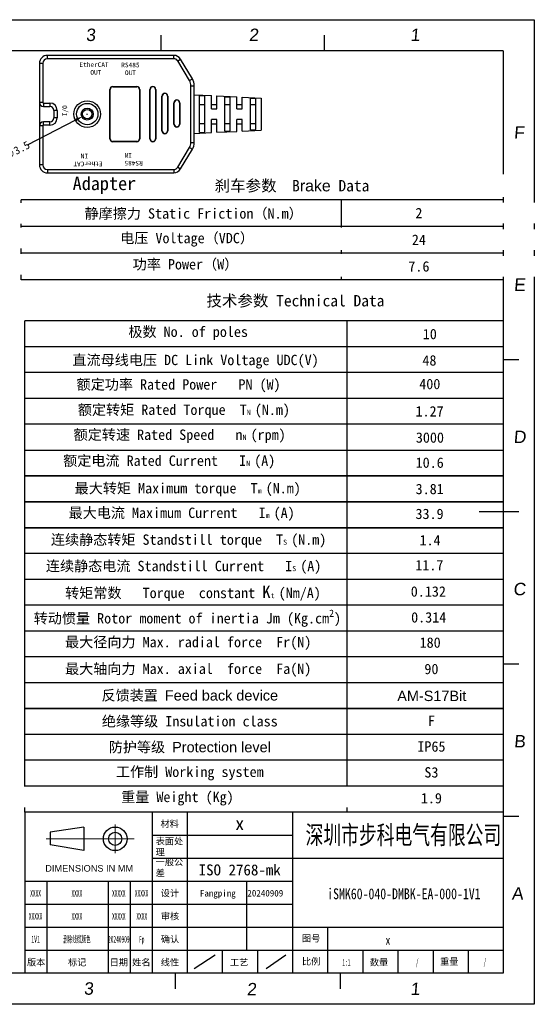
# Model space of a CAD drawing. Header units: millimetres. Extents: x 2752 to 3264, y 1607 to 1975.
# Tile 18 of 18: x 3071 to 3264, y 1607 to 1975. Entities that reach past the tile are written whole.
import ezdxf
from ezdxf.enums import TextEntityAlignment as Align

# ---------------------------------------------------------------- set-up
doc = ezdxf.new("R2010")
doc.units = ezdxf.units.MM
doc.linetypes.add('CENTER', pattern=[0.6, 0.375, -0.075, 0.075, -0.075])
for name, color, linetype in [('01_SOLID', 7, 'Continuous'), ('dimensoin', 7, 'Continuous'), ('RAHMEN025', 7, 'Continuous'), ('图框', 5, 'Continuous'), ('实线', 2, 'Continuous'), ('标注', 4, 'Continuous')]:
    doc.layers.add(name, color=color, linetype=linetype)
doc.layers.add('CENTER', color=1, linetype='CENTER', lineweight=5)
doc.styles.get("Standard").update_dxf_attribs({"font": 'arial.ttf'})
doc.styles.add('style1', font='SimSun.ttf', dxfattribs={"height": 5})
doc.dimstyles.get("Standard").update_dxf_attribs({"dimtxt": 3, "dimasz": 3, "dimexe": 0.18, "dimexo": 0.0625, "dimgap": 0.09, "dimtad": 0, "dimdec": 1, "dimzin": 0, "dimdsep": 46, "dimtxsty": 'Standard', "dimblk2": 'NONE', "dimcen": 0.09, "dimadec": 0, "dimazin": 0, "dimtfac": 1, "dimtdec": 1, "dimtofl": 0, "dimtmove": 0, "dimatfit": 3, "dimfxl": 1, "dimtolj": 1, "dimtzin": 0, "dimarcsym": 0})

# ---------------------------------------------------------------- blocks, each defined once
blk = doc.blocks.new('biaozhuntukuang-08')
for p, q in [((3369.68, -4.99), (3369.68, -41.7)), ((3377.68, -4.99), (3377.68, -41.7)), ((3369.68, -10.24), (3401.68, -10.24)), ((3369.68, -15.48), (3401.68, -15.48)), ((3340.68, -20.73), (3345.68, -20.73)), ((3345.68, -20.73), (3345.68, -41.7)), ((3345.68, -20.73), (3401.68, -20.73)), ((3359.68, -20.73), (3359.68, -41.7)), ((3364.68, -20.73), (3364.68, -41.7)), ((3391.21, -20.73), (3391.21, -36.46)), ((3340.68, -25.97), (3345.68, -25.97)), ((3345.68, -25.97), (3401.68, -25.97)), ((3340.68, -31.21), (3401.68, -31.21)), ((3409.68, -31.21), (3409.68, -41.7)), ((3385.68, -36.46), (3385.68, -41.7)), ((3393.68, -36.46), (3393.68, -41.7)), ((3417.68, -36.46), (3417.68, -41.7)), ((3425.68, -36.46), (3425.68, -41.7)), ((3433.68, -36.46), (3433.68, -41.7)), ((3441.68, -36.46), (3441.68, -41.7))]:
    blk.add_line(p, q)
at = {"layer": 'CENTER'}
for p, q in [((3361.29, -7.84), (3361.29, -14.36)), ((3365.63, -11.1), (3345.56, -11.1))]:
    blk.add_line(p, q, dxfattribs=at)
at = {"layer": '图框'}
for p, q in [((3449.68, 168.32), (3152.68, 168.32)), ((3449.68, 168.32), (3449.68, -41.7)), ((3340.68, -4.99), (3340.68, -41.7)), ((3340.68, -4.99), (3449.68, -4.99)), ((3401.68, -4.99), (3401.68, -41.7)), ((3401.68, -15.48), (3449.68, -15.48)), ((3401.68, -31.21), (3449.68, -31.21)), ((3340.68, -36.46), (3345.68, -36.46)), ((3345.68, -36.46), (3401.68, -36.46)), ((3401.68, -36.46), (3449.68, -36.46)), ((3449.68, -41.7), (3152.68, -41.7))]:
    blk.add_line(p, q, dxfattribs=at)
at = {"layer": '实线'}
for p, q in [((3354.14, -8.41), (3346.51, -9.6)), ((3354.14, -8.41), (3354.14, -13.79)), ((3346.51, -9.6), (3346.51, -12.47)), ((3354.14, -13.79), (3346.51, -12.47))]:
    blk.add_line(p, q, dxfattribs=at)
for radius in [2.69, 1.5]:
    blk.add_circle((3361.29, -11.1), radius, dxfattribs=at)
at = {"layer": '标注', "color": 1}
for p, q in [((3145.61, 175.39), (3456.75, 175.39)), ((3456.75, 175.39), (3456.75, -48.77)), ((3371.72, 171.86), (3371.72, 168.32)), ((3408.85, 171.86), (3408.85, 168.32)), ((3453.22, 132.61), (3449.68, 132.61)), ((3453.22, 97.96), (3449.68, 97.96)), ((3453.22, 63.31), (3444.2, 63.31)), ((3453.22, 28.66), (3449.68, 28.66)), ((3453.22, -5.99), (3449.68, -5.99)), ((3374.96, -41.7), (3374.96, -45.24)), ((3412.55, -41.7), (3412.55, -45.24)), ((3456.75, -48.77), (3145.61, -48.77))]:
    blk.add_line(p, q, dxfattribs=at)
at = {"layer": '标注'}
for p, q in [((3379.28, -40.65), (3384.08, -37.51)), ((3395.66, -40.65), (3400.17, -37.51))]:
    blk.add_line(p, q, dxfattribs=at)
at = {"layer": 'RAHMEN025', "style": 'style1'}
blk.add_text('材料', height=1.5, dxfattribs=at).set_placement((3371.59, -8.44))
at = {"layer": 'RAHMEN025', "char_height": 1.5, "attachment_point": 1, "style": 'style1'}
for s, insert, width in [('表面处理{\\fArial|b0|i0|c0|p34;}', (3370.49, -10.88), 6.2824), ('一般公差', (3370.49, -15.64), 6.2824), ('{\\fArial|b0|i0|c0|p32;DIMENSIONS IN MM}', (3345.36, -17.07), 20.7228)]:
    blk.add_mtext(s, dxfattribs=dict(at, insert=insert, width=width))
at = {"layer": 'RAHMEN025', "style": 'style1', "flags": 4}
for tag, p in [('设计', (3373.77, -23.48)), ('设计人', (3384.66, -23.48)), ('设计日期', (3395.48, -23.48)), ('审核', (3373.77, -28.72)), ('审核人', (3384.66, -28.72)), ('审核日期', (3395.48, -28.72)), ('确认', (3373.77, -33.96)), ('确认人', (3384.66, -33.96)), ('确认日期', (3395.48, -33.96)), ('图号', (3405.93, -33.78)), ('比例', (3405.93, -39.03)), ('重量', (3437.39, -39.06)), ('版本', (3343.3, -39.21)), ('标记', (3352.64, -39.21)), ('日期', (3362.11, -39.21)), ('姓名', (3367.25, -39.21)), ('线性', (3373.77, -39.21)), ('工艺', (3389.51, -39.21)), ('数量', (3421.38, -39.21))]:
    blk.add_attdef(tag, text='', height=1.5, dxfattribs=at).set_placement(p, align=Align.MIDDLE_CENTER)
at = {"layer": 'RAHMEN025', "color": 5, "style": 'style1', "width": 0.8, "flags": 4}
blk.add_attdef('PARTNUMBER', text='', height=2.12, dxfattribs=at).set_placement((3423.42, -34.16), align=Align.MIDDLE_CENTER)
at = {"layer": '图框', "style": 'style1', "width": 0.5, "flags": 4}
for tag, p in [('MATERIAL', (3389.65, -7.62)), ('SURFACE', (3389.65, -12.97)), ('GENERAL-TOLERANCE', (3389.65, -18.18)), ('VERSION3', (3343.16, -23.48)), ('MARK3', (3352.56, -23.48)), ('DATE3', (3362.12, -23.48)), ('NAME3', (3367.31, -23.48)), ('VERSION2', (3343.16, -28.72)), ('MARK2', (3352.56, -28.72)), ('DATE2', (3362.12, -28.72)), ('NAME2', (3367.35, -28.72)), ('VERSION1', (3343.16, -33.96)), ('MARK1', (3352.56, -33.96)), ('DATE1', (3362.12, -33.96)), ('NAME1', (3367.35, -33.96)), ('SCALE', (3413.95, -39.21)), ('QUANTITY', (3430.07, -39.21)), ('WEIGHT', (3445.5, -39.08))]:
    blk.add_attdef(tag, text='', height=1.5, dxfattribs=at).set_placement(p, align=Align.MIDDLE_CENTER)
at = {"layer": '图框', "style": 'style1'}
for tag, width, p in [('深圳步进科技有限公司', 0.6, (3426.93, -10.11)), ('PARTNAME', 0.8, (3427.04, -23.57))]:
    blk.add_attdef(tag, text='', height=4.24, dxfattribs=dict(at, width=width)).set_placement(p, align=Align.MIDDLE)
at = {"layer": '标注', "color": 1, "oblique": 5}
for s, p in [('3', (3354.6, 170.53)), ('2', (3391.73, 170.53)), ('1', (3428.5, 170.53)), ('F', (3452.06, 148.3)), ('E', (3452.06, 113.65)), ('D', (3451.99, 79)), ('C', (3451.93, 44.35)), ('B', (3452.09, 9.7)), ('A', (3451.58, -24.95)), ('3', (3354.13, -46.59)), ('2', (3391.25, -46.74)), ('1', (3428.5, -46.68))]:
    blk.add_text(s, height=2.83, dxfattribs=at).set_placement(p)
blk = doc.blocks.new('*D521')
at = {"color": 0, "lineweight": -2}
for p, q in [((34.02, 29.85), (34.2, 29.85)), ((34.11, 29.76), (34.11, 29.94)), ((11.73, 18.34), (29.88, 27.68))]:
    blk.add_line(p, q, dxfattribs=at)
at = {"color": 0}
blk.add_solid([(30.11, 27.23), (29.65, 28.12), (32.55, 29.05)], dxfattribs=at)
at = {"layer": 'Defpoints', "color": 0}
for p in [(35.66, 30.65), (32.55, 29.05)]:
    blk.add_point(p, dxfattribs=at)
at = {"color": 0, "insert": (7.76, 16.3), "char_height": 3, "attachment_point": 5, "rotation": 27.2145, "style": 'style1'}
blk.add_mtext('\\A1;∅3.5', dxfattribs=at)
blk = doc.blocks.new('_None')

msp = doc.modelspace()

# ---------------------------------------------------------------- linework, layer by layer
at = {"color": 7, "linetype": 'Continuous'}
for p, q in [((3081.46, 1960.64), (3081.46, 1961.89)), ((3128.76, 1961.89), (3081.46, 1961.89)), ((3128.76, 1960.64), (3128.76, 1961.89)), ((3078.46, 1958.89), (3078.46, 1920.89)), ((3079.71, 1958.89), (3078.46, 1958.89)), ((3079.71, 1958.89), (3079.71, 1944.29)), ((3128.76, 1960.64), (3081.46, 1960.64)), ((3130.26, 1959.79), (3131.33, 1960.44)), ((3134.67, 1952.44), (3130.26, 1959.79)), ((3135.74, 1953.08), (3131.33, 1960.44)), ((3105.96, 1950.24), (3105.96, 1950.14)), ((3105.96, 1950.24), (3114.96, 1950.24)), ((3105.96, 1950.14), (3114.96, 1950.14)), ((3114.96, 1950.24), (3114.96, 1950.14)), ((3134.67, 1952.44), (3135.74, 1953.08)), ((3135.21, 1929.28), (3135.21, 1950.51)), ((3135.21, 1950.51), (3136.46, 1950.51)), ((3136.46, 1929.28), (3136.46, 1950.51)), ((3104.86, 1930.64), (3104.86, 1949.14)), ((3104.86, 1949.14), (3104.96, 1949.14)), ((3104.96, 1930.64), (3104.96, 1949.14)), ((3115.96, 1949.14), (3115.96, 1930.64)), ((3116.06, 1949.14), (3115.96, 1949.14)), ((3116.06, 1949.14), (3116.06, 1930.64)), ((3119.86, 1930.64), (3119.86, 1949.14)), ((3119.86, 1949.14), (3119.96, 1949.14)), ((3119.96, 1930.64), (3119.96, 1949.14)), ((3121.96, 1949.14), (3121.96, 1930.64)), ((3122.06, 1949.14), (3121.96, 1949.14)), ((3122.06, 1949.14), (3122.06, 1930.64)), ((3124.36, 1933.64), (3124.36, 1946.64)), ((3124.36, 1946.64), (3124.46, 1946.64)), ((3124.46, 1933.64), (3124.46, 1946.64)), ((3126.46, 1946.64), (3126.46, 1933.64)), ((3126.56, 1946.64), (3126.46, 1946.64)), ((3126.56, 1946.64), (3126.56, 1933.64)), ((3136.46, 1947.14), (3142.96, 1946.82)), ((3138.46, 1933.03), (3138.46, 1946.76)), ((3140.46, 1946.65), (3138.46, 1946.76)), ((3140.46, 1933.13), (3140.46, 1946.65)), ((3142.96, 1941.89), (3142.96, 1946.82)), ((3144.96, 1941.89), (3144.96, 1946.72)), ((3144.96, 1946.72), (3152.46, 1946.34)), ((3152.46, 1941.89), (3152.46, 1946.34)), ((3079.71, 1944.29), (3078.46, 1944.29)), ((3079.96, 1944.04), (3079.96, 1942.79)), ((3079.96, 1944.04), (3082.36, 1944.04)), ((3079.96, 1942.79), (3082.36, 1942.79)), ((3082.36, 1944.04), (3082.36, 1942.79)), ((3128.86, 1936.14), (3128.86, 1944.14)), ((3128.86, 1944.14), (3128.96, 1944.14)), ((3128.96, 1936.14), (3128.96, 1944.14)), ((3130.96, 1944.14), (3130.96, 1936.14)), ((3131.06, 1944.14), (3130.96, 1944.14)), ((3131.06, 1944.14), (3131.06, 1936.14)), ((3138.46, 1943.44), (3140.46, 1943.44)), ((3142.96, 1943.54), (3144.96, 1943.54)), ((3147.96, 1933.53), (3147.96, 1946.26)), ((3149.96, 1946.16), (3147.96, 1946.26)), ((3147.96, 1943.44), (3149.96, 1943.44)), ((3149.96, 1933.63), (3149.96, 1946.16)), ((3152.46, 1943.54), (3154.46, 1943.54)), ((3154.46, 1946.24), (3161.46, 1945.89)), ((3154.46, 1941.89), (3154.46, 1946.24)), ((3157.46, 1934.03), (3157.46, 1945.76)), ((3159.46, 1945.66), (3157.46, 1945.76)), ((3157.46, 1943.44), (3159.46, 1943.44)), ((3159.46, 1934.13), (3159.46, 1945.66)), ((3161.46, 1945.89), (3161.46, 1933.89)), ((3083.86, 1941.29), (3083.86, 1938.49)), ((3085.11, 1941.29), (3083.86, 1941.29)), ((3085.11, 1941.29), (3085.11, 1938.49)), ((3142.96, 1941.89), (3144.96, 1941.89)), ((3152.46, 1941.89), (3154.46, 1941.89)), ((3079.71, 1935.49), (3078.46, 1935.49)), ((3079.71, 1935.49), (3079.71, 1920.89)), ((3079.96, 1935.74), (3079.96, 1936.99)), ((3082.36, 1936.99), (3079.96, 1936.99)), ((3082.36, 1935.74), (3079.96, 1935.74)), ((3082.36, 1935.74), (3082.36, 1936.99)), ((3085.11, 1938.49), (3083.86, 1938.49)), ((3128.86, 1936.14), (3128.96, 1936.14)), ((3131.06, 1936.14), (3130.96, 1936.14)), ((3138.46, 1936.34), (3140.46, 1936.34)), ((3142.96, 1932.97), (3142.96, 1937.89)), ((3144.96, 1937.89), (3142.96, 1937.89)), ((3142.96, 1936.24), (3144.96, 1936.24)), ((3144.96, 1933.07), (3144.96, 1937.89)), ((3147.96, 1936.34), (3149.96, 1936.34)), ((3152.46, 1933.44), (3152.46, 1937.89)), ((3154.46, 1937.89), (3152.46, 1937.89)), ((3152.46, 1936.24), (3154.46, 1936.24)), ((3154.46, 1933.54), (3154.46, 1937.89)), ((3157.46, 1936.34), (3159.46, 1936.34)), ((3124.36, 1933.64), (3124.46, 1933.64)), ((3126.56, 1933.64), (3126.46, 1933.64)), ((3136.46, 1932.64), (3142.96, 1932.97)), ((3138.46, 1933.03), (3140.46, 1933.13)), ((3144.96, 1933.07), (3152.46, 1933.44)), ((3147.96, 1933.53), (3149.96, 1933.63)), ((3154.46, 1933.54), (3161.46, 1933.89)), ((3157.46, 1934.03), (3159.46, 1934.13)), ((3104.86, 1930.64), (3104.96, 1930.64)), ((3105.96, 1929.54), (3105.96, 1929.64)), ((3114.96, 1929.64), (3105.96, 1929.64)), ((3114.96, 1929.54), (3105.96, 1929.54)), ((3114.96, 1929.54), (3114.96, 1929.64)), ((3116.06, 1930.64), (3115.96, 1930.64)), ((3119.86, 1930.64), (3119.96, 1930.64)), ((3122.06, 1930.64), (3121.96, 1930.64)), ((3135.21, 1929.28), (3136.46, 1929.28)), ((3130.26, 1919.99), (3134.67, 1927.35)), ((3131.33, 1919.35), (3135.74, 1926.71)), ((3134.67, 1927.35), (3135.74, 1926.71)), ((3079.71, 1920.89), (3078.46, 1920.89)), ((3081.46, 1919.14), (3081.46, 1917.89)), ((3081.46, 1919.14), (3128.76, 1919.14)), ((3130.26, 1919.99), (3131.33, 1919.35))]:
    msp.add_line(p, q, dxfattribs=at)
at = {"color": 1}
for p, q in [((3072.95, 1678.61), (3072.95, 1862.47)), ((3193.57, 1862.47), (3193.57, 1678.61))]:
    msp.add_line(p, q, dxfattribs=at)
at = {"color": 7, "linetype": 'Continuous'}
for radius in [5, 4, 2.25, 1.75]:
    msp.add_circle((3096.36, 1939.89), radius, dxfattribs=at)
for centre, radius, start, end in [((3081.46, 1958.89), 3, 90, 180), ((3128.76, 1958.89), 3, 30.9638, 90), ((3081.46, 1958.89), 1.75, 90, 180), ((3128.76, 1958.89), 1.75, 30.9638, 90), ((3105.96, 1949.14), 1.1, 90, 180), ((3105.96, 1949.14), 1, 90, 180), ((3114.96, 1949.14), 1.1, 0, 90), ((3114.96, 1949.14), 1, 0, 90), ((3120.96, 1949.14), 1.1, 0, 180), ((3120.96, 1949.14), 1, 0, 180), ((3131.46, 1950.51), 3.75, 0, 30.9638), ((3131.46, 1950.51), 5, 0, 30.9638), ((3125.46, 1946.64), 1.1, 0, 180), ((3125.46, 1946.64), 1, 0, 180), ((3079.96, 1944.29), 1.5, 180, 270), ((3079.96, 1944.29), 0.25, 180, 270), ((3082.36, 1941.29), 2.75, 0, 90), ((3082.36, 1941.29), 1.5, 0, 90), ((3129.96, 1944.14), 1.1, 0, 180), ((3129.96, 1944.14), 1, 0, 180), ((3079.96, 1935.49), 1.5, 90, 180), ((3079.96, 1935.49), 0.25, 90, 180), ((3082.36, 1938.49), 2.75, 270, 0), ((3082.36, 1938.49), 1.5, 270, 0), ((3129.96, 1936.14), 1.1, 180, 0), ((3129.96, 1936.14), 1, 180, 0), ((3125.46, 1933.64), 1.1, 180, 0), ((3125.46, 1933.64), 1, 180, 0), ((3105.96, 1930.64), 1.1, 180, 270), ((3105.96, 1930.64), 1, 180, 270), ((3114.96, 1930.64), 1.1, 270, 0), ((3114.96, 1930.64), 1, 270, 0), ((3120.96, 1930.64), 1.1, 180, 0), ((3120.96, 1930.64), 1, 180, 0), ((3131.46, 1929.28), 3.75, 329.0362, 0), ((3131.46, 1929.28), 5, 329.0362, 0), ((3081.46, 1920.89), 3, 180, 270), ((3081.46, 1920.89), 1.75, 180, 270), ((3128.76, 1920.89), 1.75, 270, 329.0362)]:
    msp.add_arc(centre, radius, start, end, dxfattribs=at)
at = {"layer": '01_SOLID', "color": 2}
for p, q in [((3072.95, 1814.08), (3252.19, 1814.08)), ((3072.95, 1804.41), (3252.19, 1804.41)), ((3072.95, 1794.73), (3252.19, 1794.73)), ((3072.95, 1785.05), (3252.19, 1785.05))]:
    msp.add_line(p, q, dxfattribs=at)
at = {"layer": 'dimensoin', "color": 2, "lineweight": 25}
for p, q in [((3252.19, 1907.85), (3071.61, 1907.85)), ((3071.61, 1897.85), (3071.61, 1907.85)), ((3252.19, 1897.85), (3071.61, 1897.85)), ((3071.61, 1887.85), (3071.61, 1897.85)), ((3191.61, 1887.85), (3191.61, 1897.85)), ((3252.19, 1887.85), (3071.61, 1887.85)), ((3252.19, 1887.85), (3071.61, 1887.85)), ((3071.61, 1877.85), (3071.61, 1887.85)), ((3191.61, 1877.85), (3191.61, 1887.85)), ((3252.19, 1877.85), (3071.61, 1877.85)), ((3252.19, 1877.85), (3071.61, 1877.85)), ((3252.19, 1877.85), (3071.61, 1877.85)), ((3252.19, 1877.85), (3071.61, 1877.85)), ((3252.19, 1862.47), (3072.95, 1862.47)), ((3252.19, 1852.79), (3072.95, 1852.79)), ((3252.19, 1843.11), (3072.95, 1843.11)), ((3252.19, 1833.44), (3072.95, 1833.44)), ((3252.19, 1823.76), (3072.95, 1823.76)), ((3252.19, 1804.41), (3072.95, 1804.41)), ((3252.19, 1804.41), (3072.95, 1804.41)), ((3252.19, 1804.41), (3072.95, 1804.41)), ((3252.19, 1804.41), (3072.95, 1804.41)), ((3252.19, 1804.41), (3072.95, 1804.41)), ((3252.19, 1804.41), (3072.95, 1804.41)), ((3252.19, 1804.41), (3072.95, 1804.41)), ((3252.19, 1794.73), (3072.95, 1794.73)), ((3252.19, 1794.73), (3072.95, 1794.73)), ((3252.19, 1794.73), (3072.95, 1794.73)), ((3252.19, 1794.73), (3072.95, 1794.73)), ((3252.19, 1785.05), (3072.95, 1785.05)), ((3252.19, 1785.05), (3072.95, 1785.05)), ((3252.19, 1775.38), (3072.95, 1775.38)), ((3252.19, 1765.7), (3072.95, 1765.7)), ((3252.19, 1756.02), (3072.95, 1756.02)), ((3252.19, 1746.35), (3072.95, 1746.35)), ((3252.19, 1746.35), (3072.95, 1746.35)), ((3252.19, 1736.67), (3072.95, 1736.67)), ((3252.19, 1726.99), (3072.95, 1726.99)), ((3252.19, 1717.32), (3072.95, 1717.32)), ((3252.19, 1717.32), (3072.95, 1717.32)), ((3252.19, 1717.32), (3072.95, 1717.32)), ((3072.95, 1717.32), (3252.19, 1717.32)), ((3072.95, 1717.32), (3252.19, 1717.32)), ((3252.19, 1717.32), (3072.95, 1717.32)), ((3252.19, 1707.64), (3072.95, 1707.64)), ((3252.19, 1707.64), (3072.95, 1707.64)), ((3252.19, 1697.96), (3072.95, 1697.96)), ((3252.19, 1697.96), (3072.95, 1697.96)), ((3252.19, 1697.96), (3072.95, 1697.96)), ((3252.19, 1697.96), (3072.95, 1697.96)), ((3252.19, 1697.96), (3072.95, 1697.96)), ((3252.19, 1697.96), (3072.95, 1697.96)), ((3252.19, 1697.96), (3072.95, 1697.96)), ((3252.19, 1697.96), (3072.95, 1697.96)), ((3252.19, 1688.29), (3072.95, 1688.29))]:
    msp.add_line(p, q, dxfattribs=at)

# ---------------------------------------------------------------- block references
at = {"layer": '标注'}
ref = msp.add_blockref('biaozhuntukuang-08', (-2420.57, 1686.82), dxfattribs=dict(at, xscale=1.644433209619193, yscale=1.644433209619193, zscale=1.644433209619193))
ref.add_attrib('PARTNAME', 'iSMK60-040-DMBK-EA-000-1V1', dxfattribs={"layer": '图框', "height": 4.0603, "style": 'style1', "width": 0.8}).set_placement((3214.97, 1648.07), align=Align.MIDDLE)
ref.add_attrib('比例', '比例', dxfattribs={"layer": 'RAHMEN025', "height": 2.467, "style": 'style1'}).set_placement((3180.25, 1622.65), align=Align.MIDDLE_CENTER)
ref.add_attrib('图号', '图号', dxfattribs={"layer": 'RAHMEN025', "height": 2.467, "style": 'style1'}).set_placement((3180.25, 1631.27), align=Align.MIDDLE_CENTER)
ref.add_attrib('VERSION1', '1V1', dxfattribs={"layer": '图框', "height": 2.631, "style": 'style1', "width": 0.5}).set_placement((3077.03, 1630.97), align=Align.MIDDLE_CENTER)
ref.add_attrib('版本', '版本', dxfattribs={"layer": 'RAHMEN025', "height": 2.467, "style": 'style1'}).set_placement((3077.25, 1622.34), align=Align.MIDDLE_CENTER)
ref.add_attrib('NAME1', 'Fp', dxfattribs={"layer": '图框', "height": 2.467, "style": 'style1', "width": 0.5}).set_placement((3116.8, 1630.97), align=Align.MIDDLE_CENTER)
ref.add_attrib('DATE1', '20240909', dxfattribs={"layer": '图框', "height": 2.467, "style": 'style1', "width": 0.5}).set_placement((3108.2, 1630.97), align=Align.MIDDLE_CENTER)
ref.add_attrib('日期', '日期', dxfattribs={"layer": 'RAHMEN025', "height": 2.467, "style": 'style1'}).set_placement((3108.19, 1622.34), align=Align.MIDDLE_CENTER)
ref.add_attrib('确认', '确认', dxfattribs={"layer": 'RAHMEN025', "height": 2.467, "style": 'style1'}).set_placement((3127.36, 1630.97), align=Align.MIDDLE_CENTER)
ref.add_attrib('PARTNUMBER', 'x', dxfattribs={"layer": 'RAHMEN025', "color": 5, "height": 3.49, "style": 'style1', "width": 0.8}).set_placement((3209, 1630.64), align=Align.MIDDLE_CENTER)
ref.add_attrib('数量', '数量', dxfattribs={"layer": 'RAHMEN025', "height": 2.467, "style": 'style1'}).set_placement((3205.65, 1622.34), align=Align.MIDDLE_CENTER)
ref.add_attrib('QUANTITY', '/', dxfattribs={"layer": '图框', "height": 2.47, "style": 'style1', "width": 0.5}).set_placement((3219.94, 1622.34), align=Align.MIDDLE_CENTER)
ref.add_attrib('深圳步进科技有限公司', '深圳市步科电气有限公司', dxfattribs={"layer": '图框', "height": 6.9771, "style": 'style1', "width": 0.7}).set_placement((3214.79, 1670.2), align=Align.MIDDLE)
ref.add_attrib('MARK1', '删除线缆颜色', dxfattribs={"layer": '图框', "height": 2.467, "style": 'style1', "width": 0.5}).set_placement((3092.49, 1630.97), align=Align.MIDDLE_CENTER)
ref.add_attrib('标记', '标记', dxfattribs={"layer": 'RAHMEN025', "height": 2.467, "style": 'style1'}).set_placement((3092.61, 1622.34), align=Align.MIDDLE_CENTER)
ref.add_attrib('姓名', '姓名', dxfattribs={"layer": 'RAHMEN025', "height": 2.467, "style": 'style1'}).set_placement((3116.64, 1622.34), align=Align.MIDDLE_CENTER)
ref.add_attrib('审核', '审核', dxfattribs={"layer": 'RAHMEN025', "height": 2.467, "style": 'style1'}).set_placement((3127.36, 1639.59), align=Align.MIDDLE_CENTER)
ref.add_attrib('设计', '设计', dxfattribs={"layer": 'RAHMEN025', "height": 2.467, "style": 'style1'}).set_placement((3127.36, 1648.21), align=Align.MIDDLE_CENTER)
ref.add_attrib('VERSION2', 'XXXXX', dxfattribs={"layer": '图框', "height": 2.467, "style": 'style1', "width": 0.5}).set_placement((3077.03, 1639.59), align=Align.MIDDLE_CENTER)
ref.add_attrib('NAME2', 'XXXX', dxfattribs={"layer": '图框', "height": 2.467, "style": 'style1', "width": 0.5}).set_placement((3116.8, 1639.59), align=Align.MIDDLE_CENTER)
ref.add_attrib('DATE2', 'XXXXX', dxfattribs={"layer": '图框', "height": 2.467, "style": 'style1', "width": 0.5}).set_placement((3108.2, 1639.59), align=Align.MIDDLE_CENTER)
ref.add_attrib('MARK2', 'XXXX', dxfattribs={"layer": '图框', "height": 2.467, "style": 'style1', "width": 0.5}).set_placement((3092.49, 1639.59), align=Align.MIDDLE_CENTER)
ref.add_attrib('VERSION3', 'XXXX', dxfattribs={"layer": '图框', "height": 2.467, "style": 'style1', "width": 0.5}).set_placement((3077.03, 1648.21), align=Align.MIDDLE_CENTER)
ref.add_attrib('NAME3', 'XXXXX', dxfattribs={"layer": '图框', "height": 2.467, "style": 'style1', "width": 0.5}).set_placement((3116.74, 1648.21), align=Align.MIDDLE_CENTER)
ref.add_attrib('DATE3', 'XXXXX', dxfattribs={"layer": '图框', "height": 2.467, "style": 'style1', "width": 0.5}).set_placement((3108.2, 1648.21), align=Align.MIDDLE_CENTER)
ref.add_attrib('MARK3', 'XXXX', dxfattribs={"layer": '图框', "height": 2.467, "style": 'style1', "width": 0.5}).set_placement((3092.49, 1648.21), align=Align.MIDDLE_CENTER)
ref.add_attrib('MATERIAL', 'x', dxfattribs={"layer": '图框', "height": 4.93, "style": 'style1'}).set_placement((3153.48, 1674.3), align=Align.MIDDLE_CENTER)
ref.add_attrib('GENERAL-TOLERANCE', 'ISO 2768-mk', dxfattribs={"layer": '图框', "height": 4.1111, "style": 'style1'}).set_placement((3153.48, 1656.93), align=Align.MIDDLE_CENTER)
ref.add_attrib('工艺', '工艺', dxfattribs={"layer": 'RAHMEN025', "height": 2.467, "style": 'style1'}).set_placement((3153.25, 1622.34), align=Align.MIDDLE_CENTER)
ref.add_attrib('SCALE', '1:1', dxfattribs={"layer": '图框', "height": 2.467, "style": 'style1', "width": 0.5}).set_placement((3193.44, 1622.34), align=Align.MIDDLE_CENTER)
ref.add_attrib('重量', '重量', dxfattribs={"layer": 'RAHMEN025', "height": 2.467, "style": 'style1'}).set_placement((3231.98, 1622.59), align=Align.MIDDLE_CENTER)
ref.add_attrib('WEIGHT', '/', dxfattribs={"layer": '图框', "height": 2.47, "style": 'style1', "width": 0.5}).set_placement((3245.32, 1622.55), align=Align.MIDDLE_CENTER)
ref.add_attrib('设计人', 'Fangping', dxfattribs={"layer": 'RAHMEN025', "height": 2.467, "style": 'style1'}).set_placement((3145.27, 1648.21), align=Align.MIDDLE_CENTER)
ref.add_attrib('设计日期', '20240909', dxfattribs={"layer": 'RAHMEN025', "height": 2.467, "style": 'style1'}).set_placement((3163.07, 1648.21), align=Align.MIDDLE_CENTER)
ref.add_attrib('线性', '线性', dxfattribs={"layer": 'RAHMEN025', "height": 2.467, "style": 'style1'}).set_placement((3127.36, 1622.34), align=Align.MIDDLE_CENTER)

# ---------------------------------------------------------------- texts
at = {"color": 7, "linetype": 'Continuous', "char_height": 1.75, "width": 14.0182, "attachment_point": 1, "style": 'style1'}
for s, insert in [('EtherCAT\\P   OUT', (3093.44, 1959.3)), ('RS485\\P OUT', (3109.12, 1959.16))]:
    msp.add_mtext(s, dxfattribs=dict(at, insert=insert))
at = {"color": 7, "linetype": 'Continuous', "char_height": 1.75, "attachment_point": 1, "style": 'style1'}
for s, insert, width, rotation in [('I/O', (3087.09, 1939.1), 9.7223, 90), ('EtherCAT\\P    IN', (3102.14, 1920.36), 14.0182, 180), ('RS485\\P   IN', (3117.17, 1920.63), 14.0182, 180)]:
    msp.add_mtext(s, dxfattribs=dict(at, insert=insert, width=width, rotation=rotation))
at = {"layer": '01_SOLID', "insert": (3174.35, 1869.79), "char_height": 4.2578, "width": 170.3117, "attachment_point": 5, "style": 'style1'}
msp.add_mtext('{\\C3;技术参数 Technical Data}', dxfattribs=at)
at = {"layer": '01_SOLID', "color": 3, "attachment_point": 5, "style": 'style1'}
for s, insert, char_height, width in [('{\\fSimSun|b0|i0|c134|p2;极数 }No. of poles', (3134.18, 1857.85), 3.8707, 193.3248), ('10', (3224.68, 1857.52), 3.871, 193.3248), ('{\\fSimSun|b0|i0|c134|p2;直流母线电压 }DC Link Voltage UDC(V)', (3136.95, 1847.2), 3.8707, 273.3718), ('48', (3224.54, 1847.66), 3.871, 193.3248), ('{\\fSimSun|b0|i0|c134|p2;额定功率 }Rated Power   PN (W)', (3130.59, 1838.17), 3.8707, 193.3248), ('400', (3224.68, 1838.81), 3.871, 193.3248), ('额定转矩 Rated Torque  T{\\H0.5x;N }(N.m)', (3132.57, 1828.65), 3.8707, 193.3248), ('1.27', (3224.58, 1828.58), 3.871, 193.3248), ('额定转速 Rated Speed   n{\\H0.5x;N }(rpm)', (3130.99, 1819.31), 3.8707, 193.3248), ('3000', (3224.72, 1818.77), 3.871, 193.3248), ('额定电流 Rated Current   I{\\H0.5x;N }(A)', (3127.08, 1809.63), 3.8707, 193.3248), ('10.6', (3224.63, 1809.37), 3.871, 193.3248), ('最大转矩 Maximum torque  T{\\H0.5x;m }(N.m)', (3134.01, 1799.27), 3.8707, 193.3248), ('3.81', (3224.63, 1799.51), 3.871, 193.3248), ('最大电流 Maximum Current   I{\\H0.5x;m }(A)', (3131.73, 1790.11), 3.8707, 193.3248), ('33.9', (3224.58, 1790.2), 3.871, 193.3248), ('连续静态转矩 Standstill torque  T{\\H0.5002x;S \\H1.999x;(N.m)}', (3134.34, 1780.03), 3.8707, 193.3248), ('1.4', (3224.77, 1780.34), 3.871, 193.3248), ('11.7', (3224.5, 1771), 3.871, 193.3248), ('连续静态电流 Standstill Current   I{\\H0.5002x;S\\H0.9996x; }(A)', (3132.47, 1770.19), 3.8707, 193.3248), ('转矩常数   Torque  constant {\\H1.2x;K\\H0.4167x;t \\H2x;(Nm/A)}', (3135.98, 1760.45), 3.8707, 193.3248), ('0.132', (3224.13, 1761.14), 3.871, 193.3248), ('\\A1;转动惯量 Rotor moment of inertia Jm (Kg.cm{\\H0.7x;\\S2^  ;\\H1.429x;)}', (3133.88, 1751.13), 3.8707, 193.3248), ('0.314', (3224.27, 1751.46), 3.871, 193.3248), ('最大径向力 Max. radial force  Fr(N)', (3134.2, 1741.72), 3.8707, 193.3248), ('180', (3224.81, 1742.01), 3.871, 193.3248), ('最大轴向力 Max. axial  force  Fa(N)', (3134.19, 1731.72), 3.8707, 193.3248), ('90', (3225.28, 1732.13), 3.871, 193.3248), ('{\\f宋体|b0|i0|c134|p2;反馈装置 \\fArial|b0|i0|c0|p34;Feed back device}', (3134.78, 1722.05), 3.8707, 193.3248), ('{\\fArial|b0|i0|c0|p34;AM-S17Bit}', (3225.42, 1722.06), 3.8707, 193.3248), ('绝缘等级 Insulation class', (3134.78, 1712.37), 3.8707, 193.3248), ('F', (3225.28, 1712.78), 3.87, 193.3248), ('{\\f宋体|b0|i0|c134|p2;防护等级 \\fArial|b0|i0|c0|p2;Protection level}', (3134.78, 1702.7), 3.8707, 193.3248), ('IP65', (3225.28, 1703.1), 3.871, 193.3248), ('S3', (3225.28, 1693.42), 3.871, 193.3248), ('{\\f宋体|b0|i0|c134|p2;工作制 \\fSimSun|b0|i0|c134|p2;Working system}', (3134.78, 1693.02), 3.8707, 193.3248), ('1.9', (3225.28, 1683.75), 3.871, 193.3248)]:
    msp.add_mtext(s, dxfattribs=dict(at, insert=insert, char_height=char_height, width=width))

# ---------------------------------------------------------------- dimensions: what is measured, and where the dimension line sits
at = {"color": 3}
dim = msp.add_diameter_dim_2p(p1=(3097.91, 1940.69), p2=(3094.8, 1939.09), dimstyle='Standard', override={"dimblk2": 'None'}, dxfattribs=at)
dim.commit()
dim.dimension.update_dxf_attribs({"geometry": '*D521', "text_midpoint": (3070, 1926.34), "dimtype": 163, "insert": (3062.25, 1910.04)})

# ---------------------------------------------------------------- next in the draw order: texts
at = {"layer": '01_SOLID', "insert": (3171.61, 1912.85), "char_height": 4.25779, "width": 170.3117, "attachment_point": 5, "style": 'style1', "bg_fill": 2}
msp.add_mtext('{\\C3; \\f宋体|b0|i0|c134|p2;刹车参数 \\fSimSun|b1|i0|c134|p2; B\\fArial|b0|i0|c0|p34;rake\\fSimSun|b1|i0|c134|p2; Data}', dxfattribs=at)
at = {"layer": '01_SOLID', "color": 3, "width": 193.3248, "attachment_point": 5, "style": 'style1', "bg_fill": 2}
for s, insert, char_height in [('静摩擦力 Static Friction（N.m）', (3136.23, 1902.43), 3.8707), ('2', (3220.6, 1902.85), 3.87), ('电压 Voltage（VDC）', (3133.77, 1892.85), 3.8707), ('24', (3220.6, 1892.85), 3.871), ('功率 Power（W）', (3133.17, 1883.42), 3.8707), ('7.6', (3220.6, 1882.85), 3.871), ('重量 Weight (Kg)', (3130.15, 1683.61), 3.8707)]:
    msp.add_mtext(s, dxfattribs=dict(at, insert=insert, char_height=char_height))

# ---------------------------------------------------------------- next in the draw order: linework, layer by layer
at = {"color": 7, "linetype": 'Continuous'}
for p in [(3081.46, 1917.89), (3128.76, 1919.14)]:
    msp.add_line(p, (3128.76, 1917.89), dxfattribs=at)
msp.add_arc((3128.76, 1920.89), 3, 270, 329.0362, dxfattribs=at)
at = {"layer": 'dimensoin', "color": 2, "lineweight": 25}
msp.add_line((3191.61, 1897.85), (3191.61, 1907.85), dxfattribs=at)

# ---------------------------------------------------------------- next in the draw order: texts
at = {"lineweight": 0, "insert": (3090.91, 1916.43), "char_height": 5, "attachment_point": 1, "style": 'style1'}
msp.add_mtext('Adapter', dxfattribs=at)

doc.saveas('drawing.dxf')
